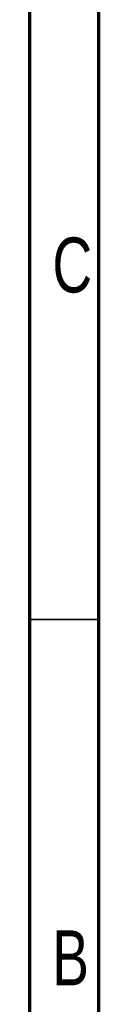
# Model space of a CAD drawing. Header units: millimetres. Extents: x 1643 to 1853, y 2203 to 2490.
# Tile 15 of 31: x 1848 to 1853, y 2268 to 2339. Entities that reach past the tile are written whole.
import ezdxf

# ---------------------------------------------------------------- set-up
doc = ezdxf.new("R2010")
doc.units = ezdxf.units.MM
doc.styles.add('SLDTEXTSTYLE2', font='TXT', dxfattribs={"width": 0.75})

msp = doc.modelspace()

# ---------------------------------------------------------------- linework, layer by layer
at = {"color": 7, "linetype": 'Continuous', "lineweight": 70}
for p, q in [((1852.9605, 2489.7156), (1852.9605, 2202.7156)), ((1847.9605, 2484.7156), (1847.9605, 2207.7156))]:
    msp.add_line(p, q, dxfattribs=at)
at = {"color": 7, "linetype": 'Continuous', "lineweight": 35}
msp.add_line((1847.9605, 2296.2156), (1852.9605, 2296.2156), dxfattribs=at)

# ---------------------------------------------------------------- texts
at = {"color": 7, "linetype": 'Continuous', "lineweight": 0, "char_height": 3.9687, "attachment_point": 2, "style": 'SLDTEXTSTYLE2'}
for s, insert in [('C', (1851.0599, 2323.7757)), ('B', (1850.9359, 2273.7757))]:
    msp.add_mtext(s, dxfattribs=dict(at, insert=insert))

doc.saveas('drawing.dxf')
